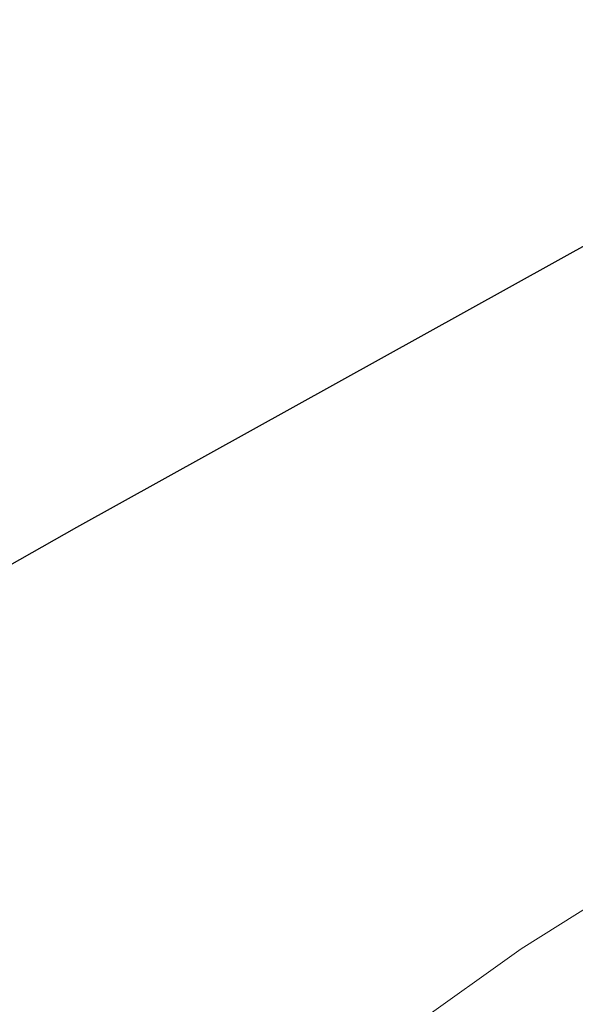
# Model space of a CAD drawing. Extents: x 1620613 to 1693141, y 557269 to 607790.
# Tile 165 of 256: x 1620822.19 to 1620822.819, y 607274.873 to 607275.986. Entities that reach past the tile are written whole.
import ezdxf

# ---------------------------------------------------------------- set-up
doc = ezdxf.new("R2010")
doc.units = 0
doc.header["$LTSCALE"] = 10
doc.header["$MEASUREMENT"] = 0
doc.linetypes.add('DGN Style 2', pattern=[7.346996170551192, 4.408197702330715, -2.938798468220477])
doc.linetypes.add('DGN Style 3', pattern=[10.28579463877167, 7.346996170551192, -2.938798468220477])
for name, color, linetype, lineweight in [('BD_X_Building', 241, 'Continuous', 0), ('DT_X_Contour_Major', 132, 'DGN Style 3', 30), ('DT_X_Contour_Minor', 136, 'DGN Style 3', 0), ('SV_X_Top_of_Bank', 97, 'DGN Style 2', 0)]:
    doc.layers.add(name, color=color, linetype=linetype, lineweight=lineweight)

# ---------------------------------------------------------------- blocks, each defined once
blk = doc.blocks.new('*U1004')
at = {"layer": 'DT_X_Contour_Major', "elevation": 1.400041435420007, "flags": 128}
blk.add_lwpolyline([(-21.93976150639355, 52.43080084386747), (-24.55939365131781, 50.56623233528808), (-25.07324931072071, 50.20075540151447), (-25.49211679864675, 49.90342538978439), (-25.81599611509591, 49.67424229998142), (-26.04488725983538, 49.51320613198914), (-26.5286127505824, 49.17463891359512), (-26.86069815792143, 48.89643813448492), (-27.49416026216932, 48.31576121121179), (-28.42899906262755, 47.43260814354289), (-29.66521455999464, 46.24697893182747), (-33.36362481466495, 42.68199950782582), (-34.63789799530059, 41.43113654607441), (-35.6869098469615, 40.35228222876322), (-36.51066036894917, 39.44543655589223), (-37.10914956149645, 38.71059952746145), (-39.37648935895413, 35.68271356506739), (-39.14461140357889, 34.72440318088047), (-39.11748551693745, 34.53703988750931), (-39.13548412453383, 34.38565445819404), (-39.19860722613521, 34.270246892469), (-39.30685482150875, 34.19081719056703), (-39.65568106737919, 34.02697513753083), (-39.80547600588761, 33.95399467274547), (-39.99324113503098, 33.85793481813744), (-40.21897645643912, 33.73879557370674), (-40.48268196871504, 33.59657693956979), (-41.23652359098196, 33.18655472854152), (-41.48677899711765, 33.04911515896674), (-41.67216399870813, 32.94431310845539), (-41.79267859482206, 32.87214857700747), (-41.8483227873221, 32.83262156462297), (-41.91021342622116, 32.77073289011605), (-41.93535763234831, 32.74787348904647), (-41.9643722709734, 32.72571179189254), (-41.99725734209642, 32.704247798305), (-42.03401284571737, 32.68348150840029), (-42.13718809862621, 32.62903500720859), (-42.17056614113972, 32.6109156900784), (-42.19331882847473, 32.59739261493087), (-42.20544616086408, 32.58846578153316), (-42.20694813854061, 32.58413519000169), (-42.19678627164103, 32.57871526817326), (-42.24759114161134, 32.55830200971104), (-42.40762715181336, 32.50112717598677), (-42.67689430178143, 32.40719076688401), (-43.05539259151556, 32.27649278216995), (-44.2103628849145, 31.87894938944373), (-44.59880446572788, 31.7446870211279), (-44.89790148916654, 31.64005746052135), (-45.107653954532, 31.5650607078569), (-45.22806186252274, 31.51969676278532), (-45.43002354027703, 31.43823665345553), (-45.49723870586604, 31.41096942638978), (-45.5474129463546, 31.39026282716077), (-45.58054626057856, 31.37611685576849), (-45.59663864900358, 31.36853151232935), (-45.61683045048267, 31.35705143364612), (-45.64332445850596, 31.34364673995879), (-45.70766263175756, 31.31204271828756), (-45.80984497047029, 31.26223936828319), (-45.94987147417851, 31.1942366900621), (-46.37373437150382, 30.98863044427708), (-46.60722330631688, 30.88066116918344), (-46.98979293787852, 30.71095802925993), (-47.52144326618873, 30.47952102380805), (-48.2021742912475, 30.18635015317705), (-50.21623128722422, 29.32224934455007), (-51.00338110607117, 28.98437580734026), (-51.85428781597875, 28.61883080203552), (-52.76895141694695, 28.22561432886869), (-53.7473719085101, 27.80472638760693), (-56.44150240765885, 26.64546325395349), (-57.53962421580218, 26.16893911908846), (-58.81339176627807, 25.60881406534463), (-60.26280505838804, 24.96508809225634), (-61.88786409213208, 24.23776120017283), (-66.45554917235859, 22.18675492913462), (-68.09062899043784, 21.45315311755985), (-69.57010463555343, 20.7906023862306), (-70.89397610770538, 20.1991027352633), (-72.06224340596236, 19.67865416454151), (-74.97015063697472, 18.38552608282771), (-76.15826667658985, 17.85616739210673), (-77.54168437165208, 17.23793738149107), (-79.12040372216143, 16.53083605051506), (-80.89442472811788, 15.73486339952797), (-85.88554961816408, 13.49377457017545), (-87.62136641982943, 12.71386338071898), (-89.0854731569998, 12.05494643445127), (-90.27786982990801, 11.51702373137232), (-91.19855643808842, 11.10009527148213), (-93.29144064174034, 10.1496117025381), (-94.07535680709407, 9.793956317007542), (-94.85744215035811, 9.439852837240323), (-95.6376966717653, 9.08730126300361), (-96.4161203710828, 8.736301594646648), (-98.48947580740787, 7.802371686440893), (-99.23885750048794, 7.464915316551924), (-99.93198600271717, 7.152993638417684), (-100.5688613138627, 6.866606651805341), (-101.1494834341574, 6.605754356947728), (-102.6228048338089, 5.94419449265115), (-103.1514858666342, 5.705517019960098), (-103.6325379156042, 5.485654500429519), (-104.065960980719, 5.284606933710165), (-104.4517550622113, 5.102374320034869), (-105.4170339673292, 4.641507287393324), (-105.7694686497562, 4.47372590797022), (-106.1028135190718, 4.316032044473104), (-106.4170685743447, 4.168425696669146), (-106.7122338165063, 4.030906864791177), (-107.4738880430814, 3.677640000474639), (-107.7785452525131, 3.536887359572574), (-108.1212762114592, 3.379579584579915), (-108.502080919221, 3.205716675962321), (-108.9209593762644, 3.015298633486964), (-110.0887335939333, 2.485443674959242), (-110.4712485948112, 2.312849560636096), (-110.7429629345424, 2.192458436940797), (-110.9038766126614, 2.124270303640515), (-110.9539896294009, 2.108285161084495), (-110.9398901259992, 2.13526210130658), (-110.9489432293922, 2.137609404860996), (-110.9866771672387, 2.124418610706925), (-111.0530919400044, 2.095689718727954), (-111.1481875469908, 2.05142272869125), (-111.4400169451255, 1.912659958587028), (-111.5377982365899, 1.866876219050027), (-111.612270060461, 1.833597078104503), (-111.6634324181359, 1.812822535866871), (-111.6912853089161, 1.804552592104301), (-111.7344803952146, 1.799172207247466), (-111.762095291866, 1.790682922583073), (-111.8125436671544, 1.769250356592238), (-111.885825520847, 1.734874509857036), (-111.9819408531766, 1.687555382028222), (-112.2686930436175, 1.544113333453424), (-112.3985299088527, 1.479032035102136), (-112.5729763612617, 1.391369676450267), (-112.7920324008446, 1.281126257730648), (-113.0556980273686, 1.148301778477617), (-114.3902266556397, 0.4757650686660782), (-114.7635977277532, -0.3447833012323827), (-114.8748791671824, -0.5615521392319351), (-115.048707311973, -0.8601950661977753), (-115.2850821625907, -1.240712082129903), (-115.5840037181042, -1.703103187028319), (-116.4645234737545, -3.045311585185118), (-116.8413496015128, -3.571592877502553), (-117.3114381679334, -4.14378045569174), (-117.8747891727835, -4.761874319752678), (-118.5314026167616, -5.425874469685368), (-120.4067217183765, -7.257749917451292), (-121.1277644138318, -7.920910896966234), (-121.8844031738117, -8.536487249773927), (-122.6766379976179, -9.104478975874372), (-123.5044688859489, -9.624886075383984), (-125.7594793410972, -10.94919217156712), (-126.6775372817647, -11.49014861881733), (-127.7404532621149, -12.11978838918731), (-128.9482272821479, -12.83811148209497), (-130.3008593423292, -13.64511789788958), (-134.101022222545, -15.91537943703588), (-135.3573783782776, -16.66637514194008), (-136.276324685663, -17.21666610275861), (-136.8578611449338, -17.56625231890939), (-137.1019877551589, -17.71513379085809), (-137.5155896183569, -17.98126051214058), (-138.0021783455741, -18.29434967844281), (-139.7976898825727, -19.44964814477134), (-142.9226688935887, -21.46037510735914), (-144.2252609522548, -22.26990701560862), (-145.7893028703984, -23.19045751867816), (-147.6147946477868, -24.22202661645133), (-149.7017362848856, -25.36461430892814), (-155.6155137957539, -28.55953961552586), (-157.5561379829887, -29.60797401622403), (-158.9426774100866, -30.35708323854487), (-159.7751320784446, -30.80686728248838), (-160.0535019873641, -30.95732614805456), (-160.0570420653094, -30.95944955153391), (-160.0854222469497, -30.97484128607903), (-160.1679077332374, -31.01942393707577), (-160.3044985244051, -31.09319750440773), (-161.5113554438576, -31.74477505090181), (-161.6256752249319, -31.79949204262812), (-161.6474569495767, -31.80970840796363), (-161.6638079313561, -31.81690736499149), (-161.6747281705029, -31.82108891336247), (-161.6802176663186, -31.8222530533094), (-161.6876153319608, -31.82133421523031), (-161.9299380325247, -31.95611541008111), (-162.6513578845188, -32.3611481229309), (-163.8518748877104, -33.03643235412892), (-165.5314890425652, -33.98196810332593), (-170.6492563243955, -36.86373212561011), (-172.5723847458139, -37.9128201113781), (-174.5034445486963, -38.89876105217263), (-176.4424357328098, -39.82155494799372), (-178.3893582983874, -40.68120179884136), (-183.5917269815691, -42.88939734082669), (-185.3273554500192, -43.62527062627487), (-186.6324643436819, -44.17674382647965), (-187.5070536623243, -44.54381694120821), (-187.9511234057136, -44.72648997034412), (-188.5612832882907, -44.96775126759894), (-188.7629008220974, -45.04776677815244), (-188.9101335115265, -45.10686733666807), (-189.0029813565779, -45.1450529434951), (-189.0414443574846, -45.16232359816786), (-189.0714992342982, -45.18049207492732), (-189.63210551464, -45.52159093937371), (-190.315957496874, -45.93774475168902), (-191.2688420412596, -46.51763481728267), (-196.3433792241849, -49.60583971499), (-202.8910931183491, -52.39049943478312), (-204.1230099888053, -52.91439581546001), (-205.0125975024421, -53.29265936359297), (-205.5598556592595, -53.52529007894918), (-205.7647844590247, -53.61228796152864), (-205.9841149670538, -53.70441025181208), (-206.304465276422, -53.83896245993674), (-207.5183382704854, -54.3488083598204), (-209.6463221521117, -55.24259532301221), (-210.5580805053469, -55.61734610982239), (-211.697367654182, -56.07125824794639), (-213.0641835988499, -56.60433173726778), (-214.6585283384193, -57.21656657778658), (-219.2134860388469, -58.95474128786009), (-220.7191495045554, -59.52947263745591), (-221.8199216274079, -59.95003565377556), (-222.5158024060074, -60.21643033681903), (-222.806791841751, -60.32865668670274), (-223.0429085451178, -60.42236917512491), (-223.366670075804, -60.54776194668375), (-224.1608671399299, -60.85365589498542), (-225.4254997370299, -61.34005101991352), (-227.1605678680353, -62.00694732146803), (-232.4146635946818, -64.02600569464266), (-234.3447776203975, -64.77087480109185), (-236.194547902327, -65.49118834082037), (-237.9639744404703, -66.18694631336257), (-239.6530572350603, -66.85814871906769), (-244.0501530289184, -68.61528104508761), (-245.5468302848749, -69.21262640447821), (-246.7390402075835, -69.6868132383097), (-247.6267827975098, -70.03784154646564), (-248.2100580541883, -70.26571132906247), (-249.3595022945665, -70.70915271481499), (-249.8617549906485, -70.88904846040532), (-250.5064298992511, -71.09615465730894), (-251.2935270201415, -71.33047130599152), (-252.2230463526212, -71.59199840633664), (-254.8916608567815, -72.32568460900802), (-255.9925903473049, -72.5987218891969), (-257.2939179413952, -72.8675690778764), (-258.7956436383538, -73.13222617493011), (-260.4977674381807, -73.39269318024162), (-265.3039617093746, -74.08168507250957), (-266.1266109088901, -74.56554924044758), (-264.9899128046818, -75.5003978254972), (-261.8938673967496, -76.8862308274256), (-256.8384746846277, -78.72304824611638), (-240.7449643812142, -84.22254058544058), (-235.4237471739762, -86.00029451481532), (-231.5302282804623, -87.20893704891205), (-229.0644077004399, -87.84846818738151), (-228.0262854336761, -87.91888793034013), (-227.1615571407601, -87.34785871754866), (-226.6587336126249, -87.28293034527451), (-225.7988092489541, -87.5164171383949), (-224.581784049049, -88.04831909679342), (-223.0076580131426, -88.87863622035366), (-218.3338541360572, -91.49070210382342), (-216.7270128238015, -92.33611458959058), (-215.4118417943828, -92.91330263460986), (-214.3883410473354, -93.22226623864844), (-213.6565105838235, -93.26300540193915), (-212.0938563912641, -93.0140105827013), (-211.4662516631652, -92.86694058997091), (-210.755428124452, -92.61247672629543), (-209.9613857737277, -92.25061899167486), (-209.0841246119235, -91.78136738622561), (-206.6338030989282, -90.38683794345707), (-205.8058606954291, -89.91874913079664), (-205.159774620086, -89.56037977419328), (-204.6955448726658, -89.31172987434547), (-204.4131714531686, -89.17279943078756), (-203.9026507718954, -88.9486108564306), (-203.5535843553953, -88.8066317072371), (-202.8892756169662, -88.54883569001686), (-201.9097245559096, -88.17522280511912), (-200.6149311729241, -87.68579305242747), (-196.7418257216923, -86.22622455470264), (-195.355017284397, -85.68387052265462), (-194.0994210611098, -85.15148479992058), (-192.9750370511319, -84.62906738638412), (-191.9818652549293, -84.11661828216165), (-189.5083567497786, -82.76337841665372), (-188.5476012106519, -82.26692584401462), (-187.5204659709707, -81.79249802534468), (-186.4269510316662, -81.34009496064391), (-185.2670563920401, -80.90971665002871), (-182.085497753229, -79.79140749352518), (-181.0110235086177, -79.41236451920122), (-180.1737697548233, -79.11396746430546), (-179.5737364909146, -78.89621632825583), (-179.21092371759, -78.759111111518), (-178.5597169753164, -78.50102509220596), (-178.274725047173, -78.3896349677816), (-177.9081543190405, -78.24902910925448), (-177.4600047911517, -78.07920751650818), (-176.9302764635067, -77.88017018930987), (-175.408895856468, -77.31044967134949), (-174.5538751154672, -76.98286888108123), (-173.1298483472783, -76.42741689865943), (-171.1368155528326, -75.64409372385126), (-168.5747767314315, -74.63289935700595), (-160.9839985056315, -71.63255278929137), (-158.4766794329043, -70.64185147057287), (-156.6478058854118, -69.92000744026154), (-155.4973778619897, -69.46702069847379), (-155.0253953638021, -69.28289124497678), (-154.6713694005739, -69.15035575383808), (-154.5121142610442, -69.0797579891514), (-154.2998683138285, -68.96736631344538), (-154.0346315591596, -68.81318072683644), (-153.7164039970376, -68.61720122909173), (-152.7971427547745, -68.0388640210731), (-152.4399201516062, -67.82467224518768), (-152.0576982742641, -67.61584982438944), (-151.6504771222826, -67.41239675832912), (-151.2182566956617, -67.21431304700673), (-150.0323365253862, -66.69324895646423), (-149.3015528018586, -66.38509097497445), (-147.9986417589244, -65.85141509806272), (-146.1236033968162, -65.09222132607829), (-143.6764377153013, -64.10750965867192), (-136.3878261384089, -61.18092135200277), (-133.9313332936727, -60.20287306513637), (-132.028313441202, -59.46366943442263), (-130.6787665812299, -58.96331045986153), (-129.8826927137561, -58.70179614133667), (-128.497793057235, -58.32288416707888), (-128.0267585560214, -58.18077637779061), (-127.6523297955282, -58.03863699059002), (-127.3745067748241, -57.89646600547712), (-127.1932894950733, -57.75426342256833), (-126.5730222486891, -57.09057764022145), (-125.4518074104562, -56.28434362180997), (-125.2397673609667, -56.13298969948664), (-125.0841678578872, -56.02445679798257), (-124.9850089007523, -55.95874491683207), (-124.9422904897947, -55.93585405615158), (-124.9036287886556, -55.93190645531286), (-124.8623317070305, -55.92013990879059), (-124.7674367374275, -55.88780096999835), (-124.6189438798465, -55.83488963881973), (-124.4168531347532, -55.76140591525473), (-123.8064806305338, -55.53801946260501), (-123.6182173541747, -55.46776073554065), (-123.5112069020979, -55.42452439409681), (-123.4854492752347, -55.40831043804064), (-123.5409444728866, -55.41911886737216), (-123.7972687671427, -55.48397119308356), (-123.8427438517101, -55.48782075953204), (-123.786925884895, -55.45073021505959), (-123.6298148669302, -55.37269955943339), (-123.3714107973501, -55.25372879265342), (-122.5472758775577, -54.88188659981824), (-122.2488896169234, -54.74987128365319), (-121.971832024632, -54.6327069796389), (-121.7161031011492, -54.53039368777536), (-121.4817028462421, -54.44293140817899), (-120.8850737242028, -54.22950001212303), (-120.6556228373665, -54.14126993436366), (-120.414742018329, -54.03665324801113), (-120.1624312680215, -53.91564995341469), (-119.8986905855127, -53.77826005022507), (-119.1801421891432, -53.3900381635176), (-118.9409370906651, -53.26113986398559), (-118.7622330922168, -53.16561138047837), (-118.6440301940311, -53.10345271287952), (-118.5863283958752, -53.07466386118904), (-118.5131250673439, -53.04238667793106), (-118.4701447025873, -53.02354976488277), (-118.3961061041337, -52.99124691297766), (-118.2910092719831, -52.94547812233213), (-117.7503630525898, -52.71032952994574), (-117.6174472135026, -52.65230406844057), (-117.522068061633, -52.61016308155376), (-117.4642255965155, -52.58390656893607), (-117.4439198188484, -52.57353453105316), (-117.4398199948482, -52.56705506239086), (-117.3827222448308, -52.54133328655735), (-117.2145038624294, -52.46902756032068), (-116.9351648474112, -52.35013788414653), (-116.5447051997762, -52.18466425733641), (-115.3553186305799, -51.68128931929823), (-114.8990938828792, -51.48572081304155), (-114.4224595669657, -51.27654649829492), (-113.9254156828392, -51.0537663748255), (-113.4079622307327, -50.81738044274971), (-112.0008735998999, -50.16887687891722), (-111.4547230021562, -49.91842484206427), (-110.8715876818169, -49.65344640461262), (-110.2514676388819, -49.37394156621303), (-109.5943628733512, -49.07991032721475), (-107.7927705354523, -48.27645848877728), (-107.090655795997, -47.96398079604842), (-106.3355058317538, -47.62913659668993), (-105.5273206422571, -47.27192589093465), (-104.6661002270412, -46.89234867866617), (-102.2987988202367, -45.85032077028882), (-101.2714422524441, -45.39665554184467), (-99.96484860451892, -44.81718078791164), (-98.37901787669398, -44.11189650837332), (-96.51395006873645, -43.28080270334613), (-91.16811980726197, -40.89680652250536), (-89.26102584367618, -40.0453804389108), (-87.54911664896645, -39.27909932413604), (-86.0323922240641, -38.59796317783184), (-84.71085256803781, -38.00197200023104), (-81.44699317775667, -36.52618881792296), (-80.293932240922, -36.00492454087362), (-79.28264397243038, -35.54796909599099), (-78.41312837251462, -35.1553224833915), (-77.68538544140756, -34.82698470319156), (-75.93376785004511, -34.03716239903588), (-75.10988197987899, -33.6668916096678), (-73.95193756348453, -33.14844596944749), (-72.45993460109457, -32.48182547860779), (-70.63387309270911, -31.66703013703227), (-65.31896434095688, -29.29667609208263), (-63.50355186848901, -28.48642948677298), (-62.04349601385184, -27.83345520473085), (-60.93879677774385, -27.33775324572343), (-60.18945415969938, -26.99932360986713), (-58.66501600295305, -26.30654101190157), (-58.14795203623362, -26.07113343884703), (-57.74008875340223, -25.88449766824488), (-57.44142615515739, -25.74663369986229), (-57.25196424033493, -25.65754153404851), (-56.89233338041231, -25.48499149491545), (-56.73431448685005, -25.40837477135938), (-56.52998095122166, -25.30793713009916), (-56.27933277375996, -25.18367857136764), (-55.98236995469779, -25.03559909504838), (-55.12871624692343, -24.60895926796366), (-54.8021015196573, -24.44762802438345), (-54.46249761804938, -24.28361416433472), (-54.10990454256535, -24.11691768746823), (-53.74432229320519, -23.94753859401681), (-52.75211739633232, -23.49228418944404), (-52.42637755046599, -23.34355442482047), (-52.19331168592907, -23.2388059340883), (-52.05291980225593, -23.17803871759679), (-52.00520189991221, -23.1612527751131), (-52.00151946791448, -23.17513196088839), (-51.98305213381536, -23.17130073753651), (-51.93041195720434, -23.14939767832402), (-51.84359893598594, -23.10942278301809), (-51.7226130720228, -23.05137605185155), (-51.35442030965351, -22.87248898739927), (-51.18149440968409, -22.78856505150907), (-50.93886128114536, -22.67095854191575), (-50.62652092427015, -22.51966945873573), (-50.24447333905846, -22.3346978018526), (-49.13273680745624, -21.79652995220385), (-48.77037147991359, -21.6214448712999), (-48.51707789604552, -21.49981551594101), (-48.37285605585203, -21.43164188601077), (-48.33770595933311, -21.41692398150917), (-48.38940136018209, -21.44895053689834), (-48.3976456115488, -21.45544617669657), (-48.38360681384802, -21.4509131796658), (-48.34728496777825, -21.43535154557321), (-48.28868007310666, -21.40876127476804), (-48.10268962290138, -21.32314903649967), (-48.03213329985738, -21.30118519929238), (-47.95995716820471, -21.29950286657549), (-47.88616122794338, -21.31810203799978), (-47.81074547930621, -21.35698271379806), (-47.45502576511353, -21.58574937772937), (-45.55152152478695, -20.24910547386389), (-45.08505867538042, -19.82915585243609), (-44.50145765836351, -19.14215437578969), (-43.80071847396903, -18.18810104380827), (-42.98284112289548, -16.96699585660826), (-40.64565062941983, -13.35464621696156), (-39.77070517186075, -12.12359074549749), (-38.89876166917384, -11.13968656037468), (-38.02982012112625, -10.40293366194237), (-37.16388052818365, -9.913332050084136), (-34.85871088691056, -8.937262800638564), (-34.08547835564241, -8.609855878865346), (-32.86025377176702, -8.091063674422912), (-32.50081392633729, -7.93886742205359), (-32.09393456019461, -7.67333186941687), (-31.14287634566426, -6.990872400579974), (-29.6476392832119, -5.891489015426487), (-27.60822337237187, -4.375181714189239), (-21.44420914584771, 0.2242029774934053), (-19.34036521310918, 1.7820458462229), (-17.65184408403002, 3.006035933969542), (-16.37864575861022, 3.896173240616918), (-15.52077023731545, 4.452457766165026), (-13.78686591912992, 5.490746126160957), (-13.19183777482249, 5.851244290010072), (-12.70718158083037, 6.154022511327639), (-12.33289733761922, 6.399080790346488), (-12.06898504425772, 6.586419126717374), (-11.51238152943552, 7.009028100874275), (-11.05634449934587, 7.306734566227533), (-10.10568604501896, 7.882897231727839), (-8.660406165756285, 8.737516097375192), (-6.720504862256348, 9.870591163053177), (-0.887939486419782, 13.26339960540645), (1.074877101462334, 14.40601187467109), (2.588902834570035, 15.28924235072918), (3.654137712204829, 15.91309103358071), (4.270581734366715, 16.27755792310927), (5.316044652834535, 16.90362723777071), (5.960527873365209, 17.29922631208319), (7.109880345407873, 18.01647154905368), (8.76410206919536, 19.05536294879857), (10.9231930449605, 20.41590051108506), (22.17697918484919, 27.51558351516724), (22.45916810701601, 27.57716344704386), (22.5727155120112, 27.45159017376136), (22.79241961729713, 27.04847895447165), (23.11828042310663, 26.36782978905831), (23.55029792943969, 25.40964267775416), (25.8140785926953, 20.2905142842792)], dxfattribs=at)
at = {"layer": 'DT_X_Contour_Minor', "transparency": 33554559, "elevation": 1.800041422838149, "flags": 128}
blk.add_lwpolyline([(-24.18095962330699, 52.19456630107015), (-26.13961108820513, 50.80046222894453), (-26.52381164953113, 50.52720175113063), (-26.83699127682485, 50.30489349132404), (-27.07914997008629, 50.13353744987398), (-27.25028772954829, 50.01313362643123), (-27.6119605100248, 49.75999305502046), (-27.86025474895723, 49.55198737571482), (-28.33388288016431, 49.11782576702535), (-29.03284490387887, 48.4575082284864), (-29.95714082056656, 47.57103476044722), (-32.72237512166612, 44.90556427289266), (-33.69162985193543, 43.94827698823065), (-34.52546831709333, 43.07551799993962), (-35.22389051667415, 42.287287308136), (-35.78689645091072, 41.58358491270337), (-37.10769058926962, 39.81974958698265), (-37.57608096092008, 39.21586285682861), (-37.99065647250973, 38.72707916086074), (-38.35141712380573, 38.35339849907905), (-38.65836291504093, 38.09482087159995), (-39.40513187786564, 37.55875124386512), (-39.65607010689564, 37.37009547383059), (-39.84880807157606, 37.20618038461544), (-39.98334577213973, 37.06700597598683), (-40.05968320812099, 36.95257224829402), (-40.18564935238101, 36.68040321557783), (-40.22203130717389, 36.57873467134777), (-40.23670256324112, 36.47785581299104), (-40.22966312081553, 36.37776664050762), (-40.20091298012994, 36.27846715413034), (-40.01608735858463, 35.81691215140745), (-40.15048069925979, 35.74531068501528), (-40.16360001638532, 35.73708894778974), (-40.14536082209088, 35.74311007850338), (-40.09576311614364, 35.76337407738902), (-40.01480689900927, 35.79788094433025), (-39.75711230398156, 35.90888974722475), (-39.66908160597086, 35.93833058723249), (-39.59826045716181, 35.94339650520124), (-39.54464885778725, 35.924087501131), (-39.50824680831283, 35.88040357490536), (-39.43412074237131, 35.73141320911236), (-39.40460542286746, 35.66106522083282), (-39.37165401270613, 35.56176403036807), (-39.33526651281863, 35.4335096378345), (-39.29544292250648, 35.2763020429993), (-39.18466522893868, 34.81847752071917), (-39.17252586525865, 34.65688272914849), (-39.21919104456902, 34.51546674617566), (-39.32466076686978, 34.39422957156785), (-39.48893503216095, 34.2931712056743), (-40.00540579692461, 34.0505873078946), (-40.19436498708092, 33.96038744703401), (-40.37388948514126, 33.87172578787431), (-40.54397928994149, 33.78460233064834), (-40.70463440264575, 33.69901707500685), (-41.12046844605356, 33.47284066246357), (-41.26366915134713, 33.39187158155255), (-41.38139573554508, 33.31859664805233), (-41.4736481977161, 33.25301586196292), (-41.54042653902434, 33.19512922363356), (-41.68453661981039, 33.05102371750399), (-41.74308398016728, 32.99779644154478), (-41.81064350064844, 32.94619374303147), (-41.88721518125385, 32.89621562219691), (-41.97279902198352, 32.84786207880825), (-42.21303881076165, 32.72108539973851), (-42.29075835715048, 32.67889523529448), (-42.34373715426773, 32.64740725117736), (-42.37197520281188, 32.62662144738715), (-42.37547250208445, 32.61653782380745), (-42.35181096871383, 32.60391773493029), (-42.39091265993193, 32.583645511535), (-42.52596388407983, 32.53229390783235), (-42.75696464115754, 32.44986292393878), (-43.08391493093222, 32.33635255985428), (-44.0837150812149, 31.99221908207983), (-44.42547770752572, 31.87377317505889), (-44.70091547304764, 31.776535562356), (-44.91002837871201, 31.70050624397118), (-45.05281642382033, 31.64568522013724), (-45.34515139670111, 31.52777354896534), (-45.44244383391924, 31.48830485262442), (-45.51506991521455, 31.45833251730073), (-45.56302964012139, 31.43785654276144), (-45.58632300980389, 31.42687692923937), (-45.61555018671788, 31.41025977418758), (-45.65389966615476, 31.39085678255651), (-45.74702772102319, 31.34511067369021), (-45.89493435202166, 31.27302144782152), (-46.0976195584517, 31.1745891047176), (-46.71115154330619, 30.87697870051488), (-46.99779240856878, 30.74271758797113), (-47.39756601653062, 30.56314205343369), (-47.91047236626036, 30.33825209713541), (-48.53651145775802, 30.06804771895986), (-50.35679269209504, 29.28708348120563), (-51.06820952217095, 28.98171731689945), (-51.83724908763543, 28.65134200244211), (-52.66391138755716, 28.29595753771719), (-53.54819642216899, 27.91556392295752), (-55.9831201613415, 26.86783541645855), (-57.01666897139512, 26.41871289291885), (-58.29112259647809, 25.85714170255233), (-59.80648103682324, 25.18312184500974), (-61.56274429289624, 24.39665332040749), (-66.5673193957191, 22.14947236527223), (-68.33273958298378, 21.3572880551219), (-69.87556881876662, 20.66612084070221), (-71.19580710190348, 20.07597072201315), (-72.29345443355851, 19.58683769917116), (-74.92372604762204, 18.41717243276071), (-76.0391293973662, 17.92006916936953), (-77.4126357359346, 17.30600832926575), (-79.04424506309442, 16.57498991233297), (-80.93395737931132, 15.72701391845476), (-86.31732754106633, 13.30980116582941), (-88.17255430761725, 12.47632087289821), (-89.70070698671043, 11.78878955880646), (-90.90178557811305, 11.24720722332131), (-91.77579008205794, 10.85157386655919), (-93.67036997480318, 9.991150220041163), (-94.38000876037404, 9.669193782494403), (-95.0879901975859, 9.348642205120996), (-95.79431428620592, 9.02949548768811), (-96.49898102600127, 8.71175363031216), (-98.37588253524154, 7.866315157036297), (-99.06783932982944, 7.55473544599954), (-99.73603358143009, 7.254075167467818), (-100.380465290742, 6.964334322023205), (-101.0011344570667, 6.685512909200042), (-102.6245688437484, 5.956548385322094), (-103.1982293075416, 5.697795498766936), (-103.7016349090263, 5.468260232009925), (-104.1347856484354, 5.26794258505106), (-104.4976815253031, 5.096842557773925), (-105.3717307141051, 4.679532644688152), (-105.6991237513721, 4.523773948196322), (-106.0257659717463, 4.369480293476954), (-106.3516573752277, 4.216651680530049), (-106.6767979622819, 4.065288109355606), (-107.5428384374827, 3.663605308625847), (-107.8765955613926, 3.5093037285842), (-108.228336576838, 3.347661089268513), (-108.5980614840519, 3.178677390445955), (-108.9857702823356, 3.002352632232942), (-110.0436389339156, 2.522365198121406), (-110.3899303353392, 2.366441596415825), (-110.6354030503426, 2.258661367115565), (-110.7800570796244, 2.199024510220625), (-110.8238924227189, 2.187531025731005), (-110.8063617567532, 2.221072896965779), (-110.8176179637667, 2.22399142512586), (-110.864534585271, 2.207590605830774), (-110.9471116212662, 2.171870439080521), (-111.065349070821, 2.116830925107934), (-111.4281961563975, 1.944299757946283), (-111.549772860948, 1.887374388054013), (-111.6423676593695, 1.845996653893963), (-111.7059805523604, 1.820166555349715), (-111.7406115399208, 1.809884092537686), (-111.7943182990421, 1.803194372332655), (-111.8286533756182, 1.792639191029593), (-111.8913785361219, 1.765990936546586), (-111.9824937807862, 1.723249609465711), (-112.1019991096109, 1.66441520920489), (-112.4585334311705, 1.486066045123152), (-112.6107108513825, 1.409811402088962), (-112.7998423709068, 1.314809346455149), (-113.0259279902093, 1.201059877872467), (-113.2889677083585, 1.068562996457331), (-114.0396790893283, 0.69024142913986), (-114.2872314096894, 0.568059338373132), (-114.4668548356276, 0.4852542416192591), (-114.5785493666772, 0.4418261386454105), (-114.6223150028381, 0.4377750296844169), (-114.648451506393, 0.4794747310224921), (-114.6577560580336, 0.4941408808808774), (-114.6660673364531, 0.5068645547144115), (-114.6733853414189, 0.5176457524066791), (-114.6797100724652, 0.5264844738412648), (-114.7069078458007, 0.5631993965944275), (-114.8184190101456, 0.5857427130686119), (-114.8512880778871, 0.5817863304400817), (-114.9021047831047, 0.5602557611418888), (-114.9708691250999, 0.521151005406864), (-115.0575811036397, 0.4644720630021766), (-115.3127432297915, 0.2898959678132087), (-115.4414968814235, 0.1639744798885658), (-115.6363862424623, -0.08285791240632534), (-115.8974113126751, -0.4506012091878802), (-116.2245720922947, -0.9392554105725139), (-117.1851817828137, -2.403547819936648), (-117.5714658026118, -2.953456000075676), (-118.0098605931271, -3.504961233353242), (-118.500366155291, -4.058063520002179), (-119.0429824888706, -4.612762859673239), (-120.5594404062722, -6.094090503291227), (-121.1927058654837, -6.659830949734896), (-121.9551588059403, -7.246056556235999), (-122.8467992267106, -7.852767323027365), (-123.8676271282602, -8.479963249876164), (-126.7620848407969, -10.17979926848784), (-127.864000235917, -10.8284669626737), (-128.9989031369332, -11.49959303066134), (-130.1667935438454, -12.19317747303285), (-131.3676714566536, -12.90922028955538), (-134.6139958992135, -14.84861229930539), (-135.6910177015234, -15.49258175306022), (-136.4873397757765, -15.96994610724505), (-137.00296212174, -16.28070536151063), (-137.237884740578, -16.42485951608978), (-137.4900787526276, -16.58713046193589), (-137.7565083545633, -16.75856111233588), (-138.3666516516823, -17.1511498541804), (-139.3205086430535, -17.76489668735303), (-140.6180793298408, -18.59980161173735), (-144.5365527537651, -21.12109219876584), (-146.057583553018, -22.07550189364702), (-147.6818208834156, -23.04776303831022), (-149.4092647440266, -24.03787563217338), (-151.2399151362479, -25.04583967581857), (-156.2592582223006, -27.75754572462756), (-157.9071188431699, -28.64785731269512), (-159.0861933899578, -29.28501254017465), (-159.7964818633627, -29.66901140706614), (-160.0379842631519, -29.799853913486), (-160.0569425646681, -29.81122544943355), (-160.0890574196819, -29.82893668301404), (-160.1711832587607, -29.87354173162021), (-160.3033200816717, -29.94504059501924), (-160.4854678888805, -30.04343327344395), (-161.0378766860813, -30.34167216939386), (-161.453391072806, -30.58673781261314), (-162.2856276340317, -31.09825556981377), (-163.5345863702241, -31.8762254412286), (-165.2002672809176, -32.92064742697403), (-173.9457966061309, -38.41633829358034), (-174.5053201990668, -38.7314004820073), (-174.867815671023, -38.89980899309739), (-175.7155062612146, -39.27000787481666), (-177.0483919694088, -39.84199712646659), (-178.8664727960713, -40.61577674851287), (-184.3616151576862, -42.94824290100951), (-186.1728366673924, -43.71679719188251), (-187.4851444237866, -44.27311045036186), (-188.2985384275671, -44.61718267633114), (-188.6130186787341, -44.74901386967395), (-188.7864143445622, -44.81757567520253), (-188.8437101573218, -44.84031453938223), (-188.8855508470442, -44.85710977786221), (-188.9119364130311, -44.86796139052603), (-188.9228668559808, -44.87286937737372), (-188.931407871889, -44.87803250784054), (-188.9728376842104, -44.90323402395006), (-189.0907213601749, -44.97496622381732), (-189.2850588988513, -45.09322910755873), (-189.5558503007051, -45.25802267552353), (-190.9979358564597, -46.13563092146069), (-200.9809675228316, -50.38128774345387), (-202.8592208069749, -51.18005113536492), (-204.215538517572, -51.75677410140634), (-205.04992065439, -52.11145664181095), (-205.3623672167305, -52.24409875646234), (-205.4996439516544, -52.30175716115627), (-205.6967714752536, -52.38455384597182), (-206.1851964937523, -52.58970009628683), (-206.9649190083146, -52.91719591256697), (-208.0359390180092, -53.36704129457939), (-211.2803890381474, -54.72976173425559), (-212.5267256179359, -55.24626083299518), (-213.8323978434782, -55.77371779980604), (-215.1974057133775, -56.31213263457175), (-216.6217492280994, -56.86150533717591), (-220.4991127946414, -58.34110970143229), (-221.7850403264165, -58.8320294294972), (-222.734800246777, -59.19508533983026), (-223.3483925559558, -59.43027743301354), (-223.6258172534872, -59.53760570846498), (-223.9173929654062, -59.65332935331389), (-224.22196076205, -59.77157573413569), (-224.9169823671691, -60.039522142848), (-226.0024577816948, -60.45716857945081), (-227.4783870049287, -61.02451504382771), (-231.9348033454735, -62.73703898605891), (-233.6412232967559, -63.39652951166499), (-235.4181708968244, -64.09060813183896), (-237.2656461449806, -64.81927484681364), (-239.1836490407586, -65.5825296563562), (-244.3923602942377, -67.6639932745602), (-246.1431725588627, -68.36306236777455), (-247.4890759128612, -68.89917193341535), (-248.4300703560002, -69.27232197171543), (-248.9661558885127, -69.48251248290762), (-249.8558387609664, -69.82574114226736), (-250.2946615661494, -69.97874927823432), (-250.9438678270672, -70.1803521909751), (-251.8034575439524, -70.43054988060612), (-252.8734307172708, -70.72934234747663), (-256.0072037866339, -71.59091529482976), (-257.3000331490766, -71.91154492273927), (-258.8281914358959, -72.22725409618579), (-260.5916786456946, -72.53804281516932), (-262.5904947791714, -72.84391107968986), (-268.2344430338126, -73.6529991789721), (-269.2004858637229, -74.22120432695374), (-267.8656531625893, -75.31900369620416), (-264.229944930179, -76.94639728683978), (-258.2933611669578, -79.1033850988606), (-239.394637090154, -85.56147822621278), (-233.1634486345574, -87.66069986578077), (-228.643926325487, -89.1147949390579), (-225.8360701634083, -89.92376344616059), (-224.7398801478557, -90.08760538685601), (-224.0989283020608, -89.66434847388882), (-223.7262266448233, -89.61622242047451), (-223.0888355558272, -89.78928694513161), (-222.1867550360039, -90.18354204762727), (-221.0199850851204, -90.79898772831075), (-217.5556793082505, -92.7350969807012), (-216.3597373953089, -93.36094720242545), (-215.3701409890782, -93.78641592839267), (-214.5868900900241, -94.01150315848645), (-214.0099846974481, -94.03620889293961), (-211.7992323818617, -93.68394549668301), (-207.7296554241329, -92.34900280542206), (-206.1300878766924, -91.03043986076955), (-205.8097007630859, -90.77156042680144), (-205.5340683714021, -90.56002053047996), (-205.303190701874, -90.39582017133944), (-205.117067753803, -90.27895934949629), (-204.6804128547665, -90.0304498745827), (-204.5339060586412, -89.94748955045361), (-204.4218768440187, -89.88499068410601), (-204.3443252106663, -89.84295327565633), (-204.3012511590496, -89.82137732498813), (-204.2323571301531, -89.79112340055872), (-204.0175103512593, -89.70875089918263), (-203.4246405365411, -89.48432383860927), (-202.4537476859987, -89.11784221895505), (-201.1048318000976, -88.60930603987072), (-197.0036920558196, -87.06380348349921), (-195.53523340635, -86.48951762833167), (-194.2057122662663, -85.92578698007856), (-193.0151286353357, -85.37261153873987), (-191.963482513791, -84.8299913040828), (-189.3443428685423, -83.39707762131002), (-188.3270215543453, -82.8713957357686), (-187.2394123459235, -82.36903534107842), (-186.0815152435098, -81.88999643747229), (-184.8533302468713, -81.4342790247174), (-181.484453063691, -80.2501279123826), (-180.3467177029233, -79.84876827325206), (-179.4601695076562, -79.53280269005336), (-178.8248084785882, -79.30223116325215), (-178.4406346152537, -79.15705369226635), (-177.7510872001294, -78.88377251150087), (-177.4752271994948, -78.77552726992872), (-177.1648077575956, -78.65575243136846), (-176.8198288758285, -78.52444799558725), (-176.4402905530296, -78.38161396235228), (-175.3821091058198, -77.98535041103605), (-174.657990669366, -77.70635111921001), (-173.2792714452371, -77.1665509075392), (-171.2459514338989, -76.3659497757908), (-168.5580306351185, -75.30454772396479), (-160.5174407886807, -72.12640769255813), (-157.8664053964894, -71.07881973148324), (-155.9437416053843, -70.31966087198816), (-154.7494494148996, -69.8489311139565), (-154.2835288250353, -69.66663045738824), (-154.0122360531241, -69.56506750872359), (-153.8901976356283, -69.51096790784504), (-153.7275519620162, -69.42484131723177), (-153.5242990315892, -69.30668773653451), (-153.2804388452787, -69.15650716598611), (-152.5760020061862, -68.71332299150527), (-152.3022596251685, -68.54918621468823), (-152.0093601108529, -68.38916401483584), (-151.6973034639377, -68.23325639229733), (-151.3660896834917, -68.08146334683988), (-150.457310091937, -67.68216799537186), (-149.7965649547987, -67.40557416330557), (-148.4959142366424, -66.87526418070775), (-146.5553579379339, -66.09123804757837), (-143.9748960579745, -65.05349576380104), (-136.2404569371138, -61.94789480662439), (-133.6499864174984, -60.91447590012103), (-131.6794041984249, -60.14341989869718), (-130.3287102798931, -59.63472680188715), (-129.597904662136, -59.38839661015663), (-128.475607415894, -59.08133330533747), (-128.0837312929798, -58.95530226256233), (-127.7498258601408, -58.8075066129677), (-127.4738911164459, -58.63794635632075), (-127.2559270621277, -58.44662149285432), (-126.3740264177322, -57.50298804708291), (-125.5114376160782, -56.88272472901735), (-125.3272058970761, -56.75648262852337), (-125.1441916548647, -56.64358346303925), (-124.9623948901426, -56.54402723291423), (-124.7818156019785, -56.45781393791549), (-124.3018941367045, -56.24570239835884), (-124.1252345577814, -56.16937275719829), (-123.9551969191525, -56.09946748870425), (-123.7917812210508, -56.03598659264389), (-123.634987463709, -55.97893006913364), (-123.2257000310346, -55.83534516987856), (-123.0975281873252, -55.78019966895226), (-123.0199782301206, -55.7224518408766), (-122.9930501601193, -55.66210168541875), (-123.01674397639, -55.59914920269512), (-123.2454328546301, -55.29929885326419), (-123.5280223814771, -55.37079651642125), (-123.557898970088, -55.37377578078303), (-123.5264189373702, -55.35207171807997), (-123.4335822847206, -55.30568432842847), (-123.2793890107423, -55.23461361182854), (-122.7863981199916, -55.01218059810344), (-122.5932278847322, -54.92795936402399), (-122.383460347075, -54.84212042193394), (-122.1570955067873, -54.75466377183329), (-121.9141333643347, -54.66558941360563), (-121.2441045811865, -54.42590084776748), (-120.9864257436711, -54.32681635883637), (-120.7159108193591, -54.20932931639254), (-120.4325598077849, -54.07343972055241), (-120.1363727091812, -53.91914757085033), (-119.3294256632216, -53.48316510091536), (-119.0607926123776, -53.33840922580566), (-118.8601037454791, -53.23112845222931), (-118.7273590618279, -53.1613227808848), (-118.6625585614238, -53.1289922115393), (-118.5803494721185, -53.09274416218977), (-118.5320814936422, -53.07158985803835), (-118.4489343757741, -53.0353129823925), (-118.330908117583, -52.9839135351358), (-118.1780027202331, -52.91739151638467), (-117.723749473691, -52.71983603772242), (-117.574481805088, -52.65467205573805), (-117.4673687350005, -52.60734671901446), (-117.40241026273, -52.57786002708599), (-117.3796063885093, -52.56621198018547), (-117.3750021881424, -52.55893538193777), (-117.32292377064, -52.53514638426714), (-117.1701416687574, -52.46923683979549), (-116.916655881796, -52.36120674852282), (-116.56246641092, -52.21105611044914), (-115.4836895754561, -51.75449367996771), (-115.0592612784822, -51.57221276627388), (-114.5950590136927, -51.36779184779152), (-114.0910827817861, -51.14123092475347), (-113.547332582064, -50.89252999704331), (-112.044300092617, -50.1998075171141), (-111.4609096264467, -49.93227813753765), (-110.8380125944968, -49.64923185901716), (-110.1756089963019, -49.3506686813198), (-109.4736988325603, -49.03658860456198), (-107.5492629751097, -48.17835253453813), (-106.8173808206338, -47.85253848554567), (-106.0650612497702, -47.51877339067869), (-105.2923042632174, -47.17705725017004), (-104.4991098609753, -46.82739006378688), (-102.3566749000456, -45.88434283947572), (-101.3863502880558, -45.45568486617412), (-100.0822026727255, -44.87699636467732), (-98.44423205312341, -44.14827733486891), (-96.4724384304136, -43.26952777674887), (-90.76922476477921, -40.72615491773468), (-88.75926945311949, -39.8289467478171), (-87.00681376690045, -39.04485188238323), (-85.5118577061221, -38.37387032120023), (-84.27440127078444, -37.81600206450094), (-81.31785027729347, -36.47917111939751), (-80.27335569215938, -36.00698643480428), (-79.35728518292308, -35.59305558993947), (-78.56963874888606, -35.23737858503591), (-77.91041639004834, -34.9399554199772), (-76.32372220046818, -34.22449876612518), (-75.53716309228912, -33.87114173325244), (-74.36750640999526, -33.34766312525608), (-72.81475215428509, -32.65406294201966), (-70.87890032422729, -31.79034118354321), (-65.20583201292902, -29.2602543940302), (-63.27956802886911, -28.40062648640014), (-61.75557730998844, -27.71930785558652), (-60.63385985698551, -27.21629850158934), (-59.91441566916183, -26.89159842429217), (-58.53226218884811, -26.26347725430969), (-58.06345880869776, -26.05004163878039), (-57.69366377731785, -25.88082566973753), (-57.42287709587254, -25.75582934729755), (-57.25109876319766, -25.6750526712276), (-56.92503434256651, -25.51860773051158), (-56.77381655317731, -25.44516997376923), (-56.56471150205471, -25.34219040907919), (-56.29771918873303, -25.2096690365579), (-55.97283961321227, -25.04760585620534), (-55.02931106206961, -24.57604829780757), (-54.67752068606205, -24.40195806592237), (-54.3297959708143, -24.23335553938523), (-53.98613691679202, -24.0702407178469), (-53.64654352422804, -23.9126136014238), (-52.746382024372, -23.49959156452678), (-52.45081458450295, -23.36482985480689), (-52.23923338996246, -23.27031125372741), (-52.11163844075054, -23.21603576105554), (-52.06802973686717, -23.20200337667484), (-52.06372152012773, -23.21824116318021), (-52.04211588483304, -23.21375886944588), (-51.98053014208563, -23.18813364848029), (-51.87896429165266, -23.1413655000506), (-51.73741833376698, -23.07345442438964), (-51.3066556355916, -22.8641676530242), (-51.11980596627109, -22.77346711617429), (-50.88232898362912, -22.65833058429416), (-50.59422468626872, -22.51875805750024), (-50.25549307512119, -22.35474953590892), (-49.28470569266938, -21.88481215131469), (-48.97027855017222, -21.73316172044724), (-48.75508766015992, -21.63066346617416), (-48.63913302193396, -21.57731738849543), (-48.62241463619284, -21.5731234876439), (-48.71014727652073, -21.62747598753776), (-48.72413865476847, -21.63849978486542), (-48.70031330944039, -21.63080680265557), (-48.6386712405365, -21.60439704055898), (-48.53921244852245, -21.55927049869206), (-48.22356670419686, -21.41397734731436), (-48.10382505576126, -21.37670235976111), (-47.98133441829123, -21.37384726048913), (-47.85609479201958, -21.40541204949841), (-47.72810617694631, -21.47139672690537), (-47.12441166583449, -21.85963829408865), (-43.89396079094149, -19.59121021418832), (-43.19775608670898, -19.02601108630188), (-42.49362092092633, -18.30259716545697), (-41.78155529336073, -17.42096845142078), (-41.06155920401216, -16.38112494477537), (-39.13099568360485, -13.39725586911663), (-38.40827419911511, -12.38038078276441), (-37.688032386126, -11.56765733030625), (-36.97027024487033, -10.95908551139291), (-36.25498777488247, -10.55466532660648), (-34.35087408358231, -9.748413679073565), (-33.71216939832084, -9.477969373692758), (-33.22414061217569, -9.271325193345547), (-32.88678772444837, -9.128481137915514), (-32.70011073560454, -9.049437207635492), (-32.40320662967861, -8.923720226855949), (-31.99930430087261, -8.653783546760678), (-31.0102753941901, -7.938261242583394), (-29.4361199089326, -6.777153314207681), (-27.27683784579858, -5.170459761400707), (-20.73858357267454, -0.2918294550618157), (-18.53161800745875, 1.345858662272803), (-16.8144120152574, 2.599950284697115), (-15.58696559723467, 3.470445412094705), (-14.84927875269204, 3.957344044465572), (-13.5351265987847, 4.744278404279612), (-13.07620861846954, 5.023531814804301), (-12.68506879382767, 5.27109127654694), (-12.36170712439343, 5.486956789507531), (-12.10612361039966, 5.671128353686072), (-11.51493844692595, 6.119993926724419), (-11.03056794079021, 6.436196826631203), (-10.02084529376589, 7.048156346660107), (-8.48577050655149, 7.955872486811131), (-6.42534357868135, 9.159345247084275), (-0.230402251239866, 12.76294810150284), (1.8345676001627, 13.96469584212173), (3.383271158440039, 14.86723692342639), (4.41570842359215, 15.47057134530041), (4.931879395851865, 15.77469910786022), (5.619980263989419, 16.18676426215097), (6.044165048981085, 16.44713893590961), (6.800643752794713, 16.91921409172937), (7.889416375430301, 17.60298972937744), (9.31048291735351, 18.49846584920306), (16.71747925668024, 23.17132219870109), (21.32444000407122, 24.17666403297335), (22.23724801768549, 24.25435453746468), (23.00126030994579, 24.0565652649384), (23.6164768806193, 23.5832962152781), (24.08289772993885, 22.8345473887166), (25.91233834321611, 18.69760005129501)], dxfattribs=at)

msp = doc.modelspace()

# ---------------------------------------------------------------- linework, layer by layer
at = {"layer": 'BD_X_Building', "extrusion": (-0.0872003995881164, -0.01757193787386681, 0.9960358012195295), "elevation": -150958.6532334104, "flags": 128}
msp.add_lwpolyline([(-275127.2193994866, 1702184.122064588), (-275127.2193994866, 1702158.994261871)], dxfattribs=at)
at = {"layer": 'SV_X_Top_of_Bank', "extrusion": (0.168901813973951, -0.4467975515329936, 0.8785465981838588), "elevation": 3356.978483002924, "flags": 128}
msp.add_lwpolyline([(1730947.770607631, -3965.265990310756), (1730946.805849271, -3964.96904812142), (1730946.663359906, -3964.804005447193), (1730941.67030618, -3965.055207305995), (1730939.350192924, -3965.361981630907), (1730937.749893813, -3967.172645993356), (1730926.574366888, -3968.532772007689), (1730874.446998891, -3968.466137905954), (1730864.586120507, -3969.339779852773), (1730855.732144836, -3969.748913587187), (1730845.815665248, -3968.420788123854), (1730844.088985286, -3969.592587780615), (1730838.536446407, -3969.077424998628), (1730833.231231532, -3969.713117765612)], dxfattribs=at)

# ---------------------------------------------------------------- block references
at = {"layer": 'DT_X_Contour_Minor', "transparency": 33554559}
msp.add_blockref('*U1004', (1621028.060791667, 607365.3311666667, 1050.599958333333), dxfattribs=at)

doc.saveas('drawing.dxf')
